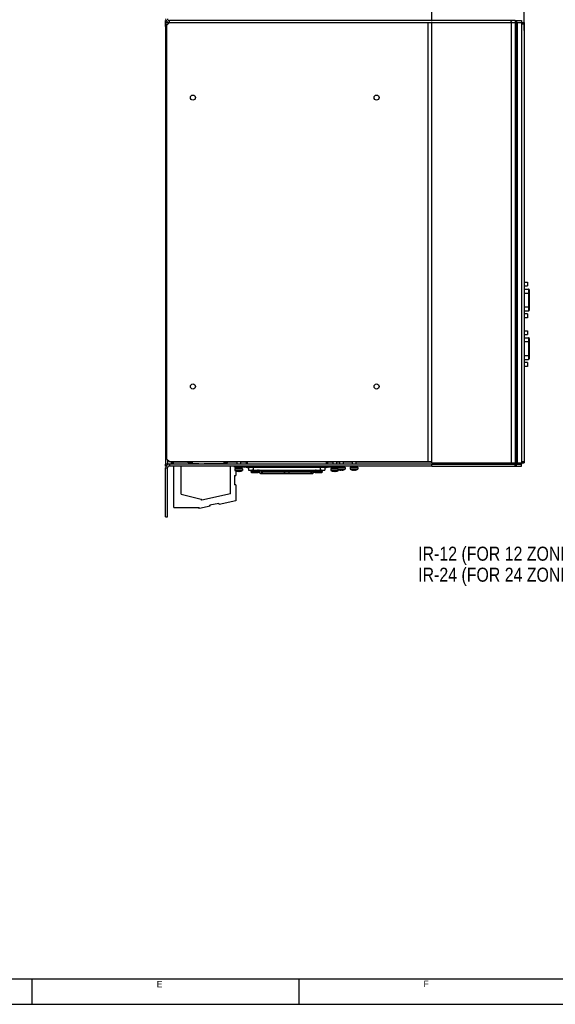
# Model space of a CAD drawing. Header units: millimetres. Extents: x 0 to 841, y 0 to 594.
# Tile 17 of 44: x 416 to 627, y 0 to 387. Entities that reach past the tile are written whole.
import ezdxf

# ---------------------------------------------------------------- set-up
doc = ezdxf.new("R2010")
doc.units = ezdxf.units.MM
doc.header["$LTSCALE"] = 46.255
doc.layers.get('0').update_dxf_attribs({"linetype": 'CONTINUOUS'})
doc.layers.add('3_ALL_AXES', color=7, linetype='CONTINUOUS')
doc.styles.get("Standard").update_dxf_attribs({"font": 'txt', "width": 0.85})
doc.styles.add('TEXTSTYLE_2', font='trium.ttf')
doc.dimstyles.new('DIMSTYLE_3', dxfattribs={"dimtxt": 6, "dimasz": 3.5, "dimexe": 1, "dimexo": 0.5, "dimgap": 1.5, "dimtad": 1, "dimdec": 4, "dimlfac": 2, "dimdsep": 46, "dimtxsty": 'STANDARD', "dimblk": '_FILLED', "dimblk1": '_FILLED', "dimblk2": '_FILLED', "dimcen": 0.09, "dimadec": 4, "dimazin": 2, "dimtp": 0.15, "dimtm": 0.15, "dimtfac": 1, "dimtdec": 4, "dimtofl": 0, "dimtmove": 0, "dimatfit": 3, "dimldrblk": '_FILLED', "dimfxl": 1, "dimtolj": 1, "dimarcsym": 0})

# ---------------------------------------------------------------- blocks, each defined once
blk = doc.blocks.new('_FILLED')
at = {"color": 0, "linetype": 'BYBLOCK'}
blk.add_solid([(0, 0), (-1, 0.14), (-1, -0.14)], dxfattribs=at)
blk = doc.blocks.new('*D10')
at = {"color": 2, "linetype": 'CONTINUOUS'}
for p, q in [((578.22, 386.24), (578.22, 403.79)), ((578.22, 402.79), (596.35, 402.79)), ((614.47, 402.79), (596.35, 402.79)), ((614.47, 382.64), (614.47, 403.79))]:
    blk.add_line(p, q, dxfattribs=at)
at = {"color": 2, "linetype": 'CONTINUOUS', "xscale": 3.5, "yscale": 3.5, "zscale": 3.5, "rotation": 180}
blk.add_blockref('_FILLED', (578.22, 402.79), dxfattribs=at)
at = {"color": 2, "linetype": 'CONTINUOUS', "xscale": 3.5, "yscale": 3.5, "zscale": 3.5}
blk.add_blockref('_FILLED', (614.47, 402.79), dxfattribs=at)
at = {"color": 2, "linetype": 'CONTINUOUS', "insert": (596.35, 410.29), "char_height": 6, "width": 25.7143, "attachment_point": 2, "line_spacing_factor": 0.9}
blk.add_mtext('72.5', dxfattribs=at)

msp = doc.modelspace()

# ---------------------------------------------------------------- linework, layer by layer
at = {"color": 7, "linetype": 'CONTINUOUS'}
for p, q in [((473.473195, 384.23903), (473.473195, 386.48903)), ((473.473195, 385.73903), (611.013195, 385.73903)), ((474.223195, 384.98903), (473.473195, 384.98903)), ((578.223195, 212.73903), (578.223195, 385.73903)), ((609.223195, 386.48903), (609.223195, 385.73903)), ((610.973195, 386.48903), (610.973195, 212.73903)), ((611.013195, 385.73903), (611.013195, 212.73903)), ((615.848195, 283.745853), (615.848195, 282.245853)), ((614.473195, 280.975853), (616.223195, 280.975853)), ((616.473195, 280.723738), (616.473195, 280.725853)), ((616.473195, 280.722), (616.473195, 272.772701)), ((614.473195, 272.515853), (616.223195, 272.515853)), ((615.848195, 271.245853), (615.848195, 269.745853)), ((615.848195, 264.645853), (615.848195, 263.145853)), ((614.473195, 261.875853), (616.223195, 261.875853)), ((616.473195, 261.623738), (616.473195, 261.625853)), ((616.473195, 261.622), (616.473195, 253.672701)), ((614.473195, 253.415853), (616.223195, 253.415853)), ((615.848195, 252.145853), (615.848195, 250.645853)), ((614.473195, 244.641687), (614.651712, 244.641695)), ((614.652309, 231.731695), (614.651712, 244.641695)), ((614.6519, 240.579195), (614.473195, 240.528324)), ((614.473195, 239.655061), (614.651945, 239.604195)), ((614.652076, 236.769195), (614.473195, 236.718274)), ((611.013195, 233.329331), (611.063195, 233.329331)), ((611.013195, 233.23903), (611.063195, 233.23903)), ((611.063195, 233.329331), (611.063195, 233.243302)), ((611.063195, 233.23903), (611.063195, 227.23903)), ((614.473195, 235.845111), (614.652121, 235.794195)), ((614.652309, 231.731695), (614.473195, 231.731687)), ((611.013195, 227.23903), (611.063195, 227.23903)), ((476.473195, 213.23903), (476.473195, 212.23903)), ((482.343195, 212.80903), (482.343195, 213.23903)), ((482.343195, 212.80903), (484.085395, 212.80903)), ((483.689395, 213.07303), (483.689395, 213.23903)), ((483.689395, 213.07303), (484.085395, 213.07303)), ((484.085395, 212.54503), (484.085395, 213.07303)), ((496.493395, 213.07303), (496.889395, 213.07303)), ((496.493395, 212.54503), (496.493395, 213.07303)), ((496.493395, 212.80903), (497.853195, 212.80903)), ((496.889395, 213.07303), (496.889395, 213.23903)), ((497.853195, 212.80903), (497.853195, 213.23903)), ((505.103195, 213.23903), (505.103195, 212.23903)), ((505.603195, 213.23903), (505.603195, 212.23903)), ((536.603195, 213.23903), (536.603195, 212.23903)), ((537.103195, 213.23903), (537.103195, 212.23903)), ((473.473195, 211.48903), (473.473195, 212.23903)), ((473.473195, 191.48903), (473.473195, 210.73903)), ((578.223195, 212.23903), (474.973195, 212.23903)), ((476.473195, 212.73903), (475.973195, 212.73903)), ((476.667195, 195.15403), (476.667195, 211.48903)), ((479.544595, 200.477197), (479.544595, 211.48903)), ((484.085395, 212.54503), (486.619795, 212.54503)), ((485.511195, 212.23903), (485.511195, 212.54503)), ((486.619795, 212.23903), (486.619795, 212.54503)), ((488.678995, 212.54503), (496.493395, 212.54503)), ((488.678995, 212.23903), (488.678995, 212.54503)), ((493.682171, 212.54503), (493.682171, 212.23903)), ((495.344619, 212.54503), (495.344619, 212.23903)), ((496.417695, 212.54503), (496.417695, 212.23903)), ((499.054195, 200.53303), (499.054195, 211.48903)), ((500.603195, 210.98903), (500.603195, 211.48903)), ((503.648195, 210.48903), (500.808195, 210.48903)), ((501.054195, 210.98903), (501.054195, 210.48903)), ((501.054195, 209.581648), (501.054195, 207.72703)), ((501.228195, 209.515922), (501.228195, 209.521171)), ((502.053195, 209.35899), (502.053195, 209.521171)), ((502.403195, 209.521171), (502.403195, 209.35899)), ((503.228195, 209.521171), (503.228195, 209.515922)), ((505.103195, 211.123228), (505.103195, 210.98903)), ((505.103195, 210.98903), (537.103195, 210.98903)), ((505.603195, 211.48903), (505.603195, 210.98903)), ((506.103195, 209.86403), (536.103195, 209.86403)), ((510.107399, 209.36403), (507.098991, 209.36403)), ((510.150493, 209.093926), (510.791124, 208.634685)), ((511.180319, 209.183083), (510.416907, 209.730343)), ((511.155692, 209.187656), (511.065728, 209.187656)), ((511.172024, 209.18903), (511.303404, 209.18903)), ((530.891357, 209.187656), (511.315033, 209.187656)), ((531.034366, 209.18903), (530.902986, 209.18903)), ((531.026071, 209.183083), (531.789483, 209.730343)), ((531.026277, 209.183231), (531.026167, 209.183144)), ((531.140662, 209.187656), (531.050698, 209.187656)), ((532.055897, 209.093926), (531.415266, 208.634685)), ((535.107399, 209.36403), (532.098991, 209.36403)), ((536.603195, 211.48903), (536.603195, 210.98903)), ((537.103195, 211.123228), (537.103195, 210.98903)), ((541.103195, 210.48903), (538.558195, 210.48903)), ((538.978195, 209.515922), (538.978195, 209.521171)), ((539.803195, 209.35899), (539.803195, 209.521171)), ((540.153195, 209.521171), (540.153195, 209.35899)), ((540.978195, 209.521171), (540.978195, 209.515922)), ((544.023195, 210.98903), (541.183195, 210.98903)), ((541.603195, 210.98903), (541.603195, 211.48903)), ((541.603195, 210.015922), (541.603195, 210.021171)), ((542.428195, 209.85899), (542.428195, 210.021171)), ((542.778195, 210.021171), (542.778195, 209.85899)), ((543.603195, 210.021171), (543.603195, 210.015922)), ((549.023195, 210.98903), (546.183195, 210.98903)), ((546.603195, 210.015922), (546.603195, 210.021171)), ((547.428195, 209.85899), (547.428195, 210.021171)), ((547.778195, 210.021171), (547.778195, 209.85899)), ((548.603195, 210.021171), (548.603195, 210.015922)), ((578.223195, 212.73903), (611.013195, 212.73903)), ((578.223195, 211.48903), (578.223195, 212.23903)), ((613.472234, 212.73903), (613.472768, 212.572363)), ((613.473195, 212.73903), (613.473195, 212.23903)), ((500.625195, 207.72703), (501.054195, 207.72703)), ((500.625195, 207.72703), (500.625195, 204.09703)), ((510.940541, 208.554112), (511.00585, 208.533267)), ((511.125012, 208.515404), (511.137632, 208.514308)), ((511.137632, 208.514308), (511.155671, 208.51403)), ((511.155692, 208.51403), (511.303404, 208.51403)), ((511.315033, 208.515404), (530.891357, 208.515404)), ((531.050698, 208.51403), (530.902986, 208.51403)), ((531.139535, 208.52102), (531.20054, 208.533267)), ((531.20054, 208.533267), (531.265849, 208.554112)), ((501.054195, 204.09703), (500.625195, 204.09703)), ((501.054195, 204.09703), (501.054195, 197.79403)), ((479.544595, 200.477197), (487.492383, 198.42103)), ((487.670073, 198.11326), (487.492383, 198.42103)), ((499.054195, 200.53303), (487.670073, 198.11326)), ((501.054195, 197.79403), (494.56511, 196.414732)), ((476.667195, 195.15403), (486.601929, 195.15403)), ((486.824043, 194.769318), (486.601929, 195.15403)), ((491.014435, 195.660013), (486.824043, 194.769318)), ((494.475916, 196.834358), (490.92524, 196.079638)), ((491.014435, 195.660013), (490.92524, 196.079638)), ((494.56511, 196.414732), (494.475916, 196.834358)), ((473.473195, 191.48903), (474.223195, 191.48903)), ((20, 10), (817.213985, 10)), ((421, 0), (421, 10))]:
    msp.add_line(p, q, dxfattribs=at)
at = {"color": 3, "linetype": 'CONTINUOUS'}
for p, q in [((473.674492, 386.48903), (473.473195, 386.48903)), ((473.473195, 384.23903), (473.473195, 212.23903)), ((473.973195, 384.23903), (473.473195, 384.23903)), ((474.973195, 385.73903), (473.973195, 384.73903)), ((473.973195, 214.23903), (473.973195, 384.73903)), ((610.973195, 386.48903), (474.973195, 386.48903)), ((473.973195, 214.23903), (474.973195, 213.23903)), ((474.973195, 213.23903), (578.223195, 213.23903)), ((475.973195, 212.23903), (475.973195, 213.23903)), ((474.973195, 212.23903), (473.473195, 212.23903)), ((473.674492, 211.48903), (473.473195, 211.48903)), ((474.223195, 191.48903), (474.223195, 210.73903)), ((578.223195, 211.48903), (474.973195, 211.48903)), ((504.603195, 210.98903), (500.603195, 210.98903)), ((505.603195, 210.73903), (505.603195, 210.98903)), ((506.103195, 210.73903), (505.603195, 210.73903)), ((536.603195, 210.73903), (536.103195, 210.73903)), ((536.603195, 210.73903), (536.603195, 210.98903)), ((541.183195, 210.98903), (537.603195, 210.98903)), ((612.723195, 212.23903), (612.723195, 212.73903))]:
    msp.add_line(p, q, dxfattribs=at)
at = {"color": 9, "linetype": 'CONTINUOUS'}
for p, q in [((474.973195, 385.73903), (474.973195, 386.48903)), ((576.723195, 213.23903), (576.723195, 385.73903)), ((609.504996, 386.077784), (609.202526, 385.758618)), ((609.473195, 212.73903), (609.473195, 385.73903)), ((614.473195, 279.475853), (616.473195, 279.475853)), ((616.223195, 280.975853), (616.223195, 272.515853)), ((614.473195, 274.015853), (616.473195, 274.015853)), ((614.473195, 260.375853), (616.473195, 260.375853)), ((616.223195, 261.875853), (616.223195, 253.415853)), ((614.473195, 254.915853), (616.473195, 254.915853)), ((474.223195, 213.98903), (474.223195, 212.23903)), ((475.723195, 213.23903), (475.723195, 212.23903)), ((473.473195, 210.73903), (474.223195, 210.73903)), ((474.973195, 212.23903), (474.973195, 211.48903)), ((503.728195, 210.40903), (500.728195, 210.40903)), ((503.728195, 209.786432), (500.728195, 209.786432)), ((503.686067, 209.715964), (500.770323, 209.715964)), ((504.603195, 210.98903), (504.603195, 211.48903)), ((510.207361, 209.261209), (506.999029, 209.261209)), ((535.207361, 209.261209), (531.999029, 209.261209)), ((537.603195, 210.98903), (537.603195, 211.48903)), ((541.103195, 210.40903), (538.478195, 210.40903)), ((541.478195, 209.786432), (538.478195, 209.786432)), ((541.436067, 209.715964), (538.520323, 209.715964)), ((544.103195, 210.90903), (541.103195, 210.90903)), ((544.103195, 210.286432), (541.103195, 210.286432)), ((544.061067, 210.215964), (541.145323, 210.215964)), ((549.103195, 210.90903), (546.103195, 210.90903)), ((549.103195, 210.286432), (546.103195, 210.286432)), ((549.061067, 210.215964), (546.145323, 210.215964)), ((611.973195, 212.73903), (611.973195, 212.322136))]:
    msp.add_line(p, q, dxfattribs=at)
at = {"color": 2, "linetype": 'CONTINUOUS'}
for p, q in [((614.473195, 283.745853), (615.848195, 283.745853)), ((614.473195, 282.245853), (615.848195, 282.245853)), ((615.848195, 271.245853), (614.473195, 271.245853)), ((615.848195, 269.745853), (614.473195, 269.745853)), ((614.473195, 264.645853), (615.848195, 264.645853)), ((614.473195, 263.145853), (615.848195, 263.145853)), ((615.848195, 252.145853), (614.473195, 252.145853)), ((615.848195, 250.645853), (614.473195, 250.645853)), ((526, 0), (526, 10)), ((0, 0), (841, 0))]:
    msp.add_line(p, q, dxfattribs=at)
at = {"color": 7, "linetype": 'CONTINUOUS'}
for points in [[(507.63247, 209.860789), (507.59214, 209.858493), (507.552513, 209.851629), (507.514185, 209.840228), (507.47775, 209.824327), (507.44377, 209.803977), (507.412632, 209.779502), (507.384668, 209.751492), (507.360082, 209.720423), (507.339016, 209.686585), (507.321803, 209.650431), (507.308808, 209.612467), (507.300362, 209.573013), (507.296904, 209.532517), (507.296845, 209.52653)], [(507.296845, 209.52653), (507.297064, 209.514995), (507.301174, 209.474935), (507.310128, 209.435976), (507.323499, 209.398547), (507.340441, 209.36403)], [(509.909545, 209.52653), (509.909486, 209.532517), (509.906028, 209.573013), (509.897582, 209.612467), (509.884587, 209.650431), (509.867374, 209.686585), (509.846308, 209.720423), (509.821722, 209.751492), (509.793758, 209.779502), (509.76262, 209.803977), (509.72864, 209.824327), (509.692205, 209.840228), (509.653877, 209.851629), (509.61425, 209.858493), (509.57392, 209.860789)], [(509.865949, 209.36403), (509.882891, 209.398547), (509.896263, 209.435976), (509.905216, 209.474935), (509.909326, 209.514995), (509.909545, 209.52653)], [(510.416907, 209.730343), (510.363826, 209.765369), (510.297133, 209.801568), (510.228512, 209.83065), (510.158577, 209.852487), (510.105911, 209.86403)], [(532.100479, 209.86403), (532.047813, 209.852487), (531.977878, 209.83065), (531.909257, 209.801568), (531.842564, 209.765369), (531.789483, 209.730343)], [(532.63247, 209.860789), (532.59214, 209.858493), (532.552513, 209.851629), (532.514185, 209.840228), (532.47775, 209.824327), (532.44377, 209.803977), (532.412632, 209.779502), (532.384668, 209.751492), (532.360082, 209.720423), (532.339016, 209.686585), (532.321803, 209.650431), (532.308808, 209.612467), (532.300362, 209.573013), (532.296904, 209.532517), (532.296845, 209.52653)], [(532.296845, 209.52653), (532.297064, 209.514995), (532.301174, 209.474935), (532.310128, 209.435976), (532.323499, 209.398547), (532.340441, 209.36403)], [(534.909545, 209.52653), (534.909486, 209.532517), (534.906028, 209.573013), (534.897582, 209.612467), (534.884587, 209.650431), (534.867374, 209.686585), (534.846308, 209.720423), (534.821722, 209.751492), (534.793758, 209.779502), (534.76262, 209.803977), (534.72864, 209.824327), (534.692205, 209.840228), (534.653877, 209.851629), (534.61425, 209.858493), (534.57392, 209.860789)], [(534.865949, 209.36403), (534.882891, 209.398547), (534.896263, 209.435976), (534.905216, 209.474935), (534.909326, 209.514995), (534.909545, 209.52653)], [(510.791124, 208.634685), (510.815201, 208.618212), (510.87675, 208.58248), (510.940541, 208.554112)], [(531.050719, 208.51403), (531.068758, 208.514308), (531.081378, 208.515404)], [(531.265849, 208.554112), (531.32964, 208.58248), (531.391189, 208.618212), (531.415266, 208.634685)]]:
    msp.add_lwpolyline(points, dxfattribs=at)
for centre, radius, start, end in [((474.973195, 387.23903), 1.5, 180, 270), ((616.223195, 280.725853), 0.25, 359.99991584, 90), ((616.223195, 272.765853), 0.25, 270, 0.00008416), ((616.223195, 261.625853), 0.25, 359.99991584, 90), ((616.223195, 253.665853), 0.25, 270, 0.00008416), ((474.973195, 210.73903), 1.5, 90, 180), ((500.808195, 210.40903), 0.08, 90, 180), ((500.808195, 209.786432), 0.08, 180, 241.74516344), ((502.228195, 212.428645), 3.074639, 251.01979809, 266.73711855), ((502.228195, 212.428645), 2.912736, 266.55553967, 273.44446033), ((502.228195, 212.428645), 3.074639, 273.26288145, 288.98020191), ((503.648195, 210.40903), 0.08, 0, 90), ((503.648195, 209.786432), 0.08, 298.25483656, 360), ((507.098989, 209.26403), 0.1, 90, 181.61639108), ((510.107401, 209.26403), 0.1, 358.38360892, 90), ((511.303375, 209.035075), 0.153955, 85.64408133, 89.98907245), ((530.903015, 209.035075), 0.153955, 90.01092755, 94.35591867), ((532.098989, 209.26403), 0.1, 90, 181.61639108), ((535.107401, 209.26403), 0.1, 358.38360892, 90), ((538.558195, 210.40903), 0.08, 90, 180), ((538.558195, 209.786432), 0.08, 180, 241.74516344), ((539.978195, 212.428645), 3.074639, 251.01979809, 266.73711855), ((539.978195, 212.428645), 2.912736, 266.55553967, 273.44446033), ((539.978195, 212.428645), 3.074639, 273.26288145, 288.98020191), ((541.183195, 210.90903), 0.08, 90, 180), ((541.183195, 210.286432), 0.08, 180, 241.74516344), ((541.398195, 209.786432), 0.08, 298.25483656, 360), ((542.603195, 212.928645), 3.074639, 251.01979809, 266.73711855), ((542.603195, 212.928645), 2.912736, 266.55553967, 273.44446033), ((542.603195, 212.928645), 3.074639, 273.26288145, 288.98020191), ((544.023195, 210.90903), 0.08, 0, 90), ((544.023195, 210.286432), 0.08, 298.25483656, 360), ((546.183195, 210.90903), 0.08, 90, 180), ((546.183195, 210.286432), 0.08, 180, 241.74516344), ((547.603195, 212.928645), 3.074639, 251.01979809, 266.73711855), ((547.603195, 212.928645), 2.912736, 266.55553967, 273.44446033), ((547.603195, 212.928645), 3.074639, 273.26288145, 288.98020191), ((549.023195, 210.90903), 0.08, 0, 90), ((549.023195, 210.286432), 0.08, 298.25483656, 360), ((483.427193, 212.239022), 130.046002, 0.00000358, 0.14686403), ((511.065673, 208.695364), 0.17996, 270.01760012, 279.92181607), ((511.064912, 208.699032), 0.183704, 279.95845599, 289.95668234), ((511.303375, 208.667985), 0.153955, 270.01092755, 274.35591867), ((530.903015, 208.667985), 0.153955, 265.64408133, 269.98907245), ((531.141478, 208.699032), 0.183704, 250.04331766, 260.04154401), ((531.140717, 208.695364), 0.17996, 260.07818393, 269.98239988)]:
    msp.add_arc(centre, radius, start, end, dxfattribs=at)
at = {"color": 3, "linetype": 'CONTINUOUS'}
for centre, radius, start, end in [((474.973195, 387.23903), 0.75, 180, 270), ((608.473195, 384.98903), 1.5, 30.02817454, 59.98097426), ((474.973195, 210.73903), 0.75, 90, 180), ((504.603195, 211.98903), 1, 270, 329.99360785), ((537.603195, 211.98903), 1, 210.00639215, 270)]:
    msp.add_arc(centre, radius, start, end, dxfattribs=at)
at = {"color": 9, "linetype": 'CONTINUOUS'}
for centre, radius, start, end in [((511.154971, 209.027854), 0.161211, 80.81589346, 82.96357159), ((531.051418, 209.027856), 0.161209, 97.0331462, 99.18468757), ((511.155649, 208.668418), 0.154388, 270.01573514, 275.12740281), ((531.050741, 208.668418), 0.154388, 264.87259719, 269.98426486)]:
    msp.add_arc(centre, radius, start, end, dxfattribs=at)
at = {"color": 7, "linetype": 'CONTINUOUS'}
for points in [[(509.671293, 209.847148), (509.660484, 209.853787), (509.649045, 209.859522), (509.637188, 209.86403)], [(532.569202, 209.86403), (532.557345, 209.859522), (532.545906, 209.853787), (532.535097, 209.847148)]]:
    msp.add_open_spline(points, degree=3, dxfattribs=at)
at = {"color": 9, "linetype": 'CONTINUOUS'}
for points, knots in [([(510.160352, 209.759092), (510.152606, 209.771378), (510.12104, 209.814824), (510.076418, 209.850076), (510.039719, 209.86403)], [0, 0, 0, 0, 0.2700295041, 1, 1, 1, 1]), ([(510.173387, 209.339091), (510.207168, 209.403438), (510.23343, 209.551559), (510.19849, 209.698604), (510.160352, 209.759092)], [0, 0, 0, 0, 0.5040490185, 1, 1, 1, 1]), ([(510.242129, 209.192989), (510.293763, 209.221615), (510.386745, 209.302657), (510.459135, 209.435342), (510.485037, 209.546948), (510.485601, 209.641228), (510.450497, 209.706264), (510.417254, 209.730095)], [0, 0, 0, 0, 0.276245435, 0.5612543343, 0.6924792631, 0.8086152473, 1, 1, 1, 1]), ([(510.899803, 208.609389), (510.961805, 208.616832), (511.053757, 208.668083), (511.148114, 208.764464), (511.205112, 208.856949), (511.240641, 208.953964), (511.252222, 209.047298), (511.233118, 209.128769), (511.19958, 209.169276), (511.180319, 209.183083)], [0, 0, 0, 0, 0.2483456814, 0.3915086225, 0.5369190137, 0.676006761, 0.8000742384, 0.9057491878, 1, 1, 1, 1]), ([(511.323973, 209.089761), (511.316705, 209.099789), (511.28739, 209.135604), (511.248562, 209.164463), (511.216988, 209.176925)], [0, 0, 0, 0, 0.267322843, 1, 1, 1, 1]), ([(511.323973, 208.613299), (511.347522, 208.645793), (511.392055, 208.744094), (511.401921, 208.91455), (511.359957, 209.040108), (511.323973, 209.089761)], [0, 0, 0, 0, 0.2405249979, 0.6324625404, 1, 1, 1, 1]), ([(520.042535, 209.187656), (520.074107, 209.187656), (520.142277, 209.168802), (520.219462, 209.089091), (520.268587, 208.978954), (520.281183, 208.894805), (520.281183, 208.85153)], [0, 0, 0, 0, 0.2095767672, 0.444008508, 0.7127438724, 1, 1, 1, 1]), ([(522.163855, 209.187656), (522.132283, 209.187656), (522.064113, 209.168802), (521.986928, 209.089091), (521.937803, 208.978954), (521.925207, 208.894805), (521.925207, 208.85153)], [0, 0, 0, 0, 0.2095767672, 0.444008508, 0.7127438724, 1, 1, 1, 1]), ([(530.882417, 208.613299), (530.858868, 208.645793), (530.814335, 208.744094), (530.804469, 208.91455), (530.846433, 209.040108), (530.882417, 209.089761)], [0, 0, 0, 0, 0.2405249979, 0.6324625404, 1, 1, 1, 1]), ([(530.882417, 209.089761), (530.889685, 209.099789), (530.919, 209.135604), (530.957828, 209.164463), (530.989402, 209.176925)], [0, 0, 0, 0, 0.267322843, 1, 1, 1, 1]), ([(531.306587, 208.609389), (531.244585, 208.616832), (531.152633, 208.668083), (531.058276, 208.764464), (531.001278, 208.856949), (530.965749, 208.953964), (530.954168, 209.047298), (530.973272, 209.128769), (531.00681, 209.169276), (531.026071, 209.183083)], [0, 0, 0, 0, 0.2483456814, 0.3915086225, 0.5369190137, 0.676006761, 0.8000742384, 0.9057491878, 1, 1, 1, 1]), ([(531.964261, 209.192989), (531.912627, 209.221615), (531.819645, 209.302657), (531.747255, 209.435342), (531.721353, 209.546948), (531.720789, 209.641228), (531.755893, 209.706264), (531.789136, 209.730095)], [0, 0, 0, 0, 0.276245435, 0.5612543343, 0.6924792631, 0.8086152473, 1, 1, 1, 1]), ([(532.033003, 209.339091), (531.999222, 209.403438), (531.97296, 209.551559), (532.0079, 209.698604), (532.046038, 209.759092)], [0, 0, 0, 0, 0.5040490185, 1, 1, 1, 1]), ([(532.046038, 209.759092), (532.053784, 209.771378), (532.08535, 209.814824), (532.129972, 209.850076), (532.166671, 209.86403)], [0, 0, 0, 0, 0.2700295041, 1, 1, 1, 1]), ([(510.791124, 208.634685), (510.809399, 208.621698), (510.839172, 208.610097), (510.869568, 208.608019), (510.877585, 208.608019)], [0, 0, 0, 0, 0.7366197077, 1, 1, 1, 1]), ([(511.169447, 208.514648), (511.183902, 208.515941), (511.245198, 208.530155), (511.295973, 208.574663), (511.323973, 208.613299)], [0, 0, 0, 0, 0.2332197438, 1, 1, 1, 1]), ([(520.281183, 208.85153), (520.281183, 208.808255), (520.268587, 208.724106), (520.219462, 208.613968), (520.142277, 208.534258), (520.074107, 208.515404), (520.042535, 208.515404)], [0, 0, 0, 0, 0.2872561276, 0.555991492, 0.7904232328, 1, 1, 1, 1]), ([(521.925207, 208.85153), (521.925207, 208.808255), (521.937803, 208.724106), (521.986928, 208.613968), (522.064113, 208.534258), (522.132283, 208.515404), (522.163855, 208.515404)], [0, 0, 0, 0, 0.2872561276, 0.555991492, 0.7904232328, 1, 1, 1, 1]), ([(531.036943, 208.514648), (531.022488, 208.515941), (530.961192, 208.530155), (530.910417, 208.574663), (530.882417, 208.613299)], [0, 0, 0, 0, 0.2332197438, 1, 1, 1, 1]), ([(531.415266, 208.634685), (531.396991, 208.621698), (531.367218, 208.610097), (531.336822, 208.608019), (531.328805, 208.608019)], [0, 0, 0, 0, 0.7366197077, 1, 1, 1, 1])]:
    msp.add_open_spline(points, degree=3, knots=knots, dxfattribs=at)
for points in [[(510.190175, 209.169329), (510.208108, 209.175694), (510.225486, 209.183763), (510.242129, 209.192989)], [(511.216988, 209.176925), (511.205312, 209.181533), (511.193094, 209.184996), (511.180702, 209.186998)], [(530.989402, 209.176925), (531.001078, 209.181533), (531.013295, 209.184995), (531.025687, 209.186998)], [(532.016215, 209.169329), (531.998282, 209.175694), (531.980904, 209.183763), (531.964261, 209.192989)], [(510.877585, 208.608019), (510.885005, 208.608019), (510.892436, 208.608504), (510.899803, 208.609389)], [(531.328805, 208.608019), (531.321385, 208.608019), (531.313954, 208.608504), (531.306587, 208.609389)]]:
    msp.add_open_spline(points, degree=3, dxfattribs=at)
at = {"color": 7, "linetype": 'CONTINUOUS'}
for points, knots in [([(511.065728, 209.187656), (511.097244, 209.187656), (511.140949, 209.1755), (511.176138, 209.151075), (511.184864, 209.143967)], [0, 0, 0, 0, 0.7368440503, 1, 1, 1, 1]), ([(511.315068, 208.514475), (511.378986, 208.519333), (511.511015, 208.622441), (511.5578, 208.85153), (511.511015, 209.080619), (511.378986, 209.183727), (511.315068, 209.188585)], [0, 0, 0, 0, 0.2219659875, 0.5, 0.7780340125, 1, 1, 1, 1]), ([(530.891322, 208.514475), (530.827404, 208.519333), (530.695375, 208.622441), (530.64859, 208.85153), (530.695375, 209.080619), (530.827404, 209.183727), (530.891322, 209.188585)], [0, 0, 0, 0, 0.2219659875, 0.5, 0.7780340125, 1, 1, 1, 1]), ([(531.140662, 209.187656), (531.109146, 209.187656), (531.065441, 209.1755), (531.030252, 209.151075), (531.021526, 209.143967)], [0, 0, 0, 0, 0.7368440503, 1, 1, 1, 1]), ([(511.065728, 208.515404), (511.039768, 208.515404), (511.004165, 208.523429), (510.973428, 208.540315), (510.965784, 208.545199)], [0, 0, 0, 0, 0.741047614, 1, 1, 1, 1]), ([(511.211025, 208.584115), (511.20501, 208.577442), (511.181018, 208.553333), (511.151138, 208.534894), (511.127612, 208.526359)], [0, 0, 0, 0, 0.2641528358, 1, 1, 1, 1]), ([(511.304376, 208.85153), (511.304376, 208.826107), (511.295963, 208.731168), (511.257931, 208.636155), (511.211025, 208.584115)], [0, 0, 0, 0, 0.2662618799, 1, 1, 1, 1]), ([(530.902014, 208.85153), (530.902014, 208.826107), (530.910427, 208.731168), (530.948459, 208.636155), (530.995365, 208.584115)], [0, 0, 0, 0, 0.2662618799, 1, 1, 1, 1]), ([(530.995365, 208.584115), (531.00138, 208.577442), (531.025372, 208.553333), (531.055252, 208.534894), (531.078778, 208.526359)], [0, 0, 0, 0, 0.2641528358, 1, 1, 1, 1]), ([(531.140662, 208.515404), (531.166622, 208.515404), (531.202225, 208.523429), (531.232962, 208.540315), (531.240606, 208.545199)], [0, 0, 0, 0, 0.741047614, 1, 1, 1, 1])]:
    msp.add_open_spline(points, degree=3, knots=knots, dxfattribs=at)
at = {"color": 3, "linetype": 'CONTINUOUS'}
msp.add_open_spline([(612.722714, 212.73903), (612.723035, 212.572363), (612.723195, 212.405697), (612.723195, 212.23903)], degree=3, dxfattribs=at)
at = {"layer": '3_ALL_AXES', "color": 3, "linetype": 'CONTINUOUS'}
for p, q in [((610.973195, 386.48903), (613.473195, 386.48903)), ((578.223195, 211.48903), (613.473195, 211.48903))]:
    msp.add_line(p, q, dxfattribs=at)
at = {"layer": '3_ALL_AXES', "color": 7, "linetype": 'CONTINUOUS'}
for p, q in [((611.013195, 385.73903), (614.473195, 385.73903)), ((611.473195, 385.73903), (611.473195, 212.339511)), ((611.723195, 385.73903), (611.723195, 212.73903)), ((613.473195, 386.48903), (613.473195, 212.73903)), ((614.473195, 385.73903), (614.473195, 212.73903)), ((611.013195, 379.860773), (611.063195, 379.860773)), ((611.063195, 379.860773), (611.063195, 375.741875)), ((611.013195, 378.75748), (611.063195, 378.75748)), ((611.013195, 376.872687), (611.063195, 376.872687)), ((611.013195, 375.741875), (611.063195, 375.741875)), ((501.478195, 213.23903), (501.478195, 212.23903)), ((502.978195, 213.23903), (502.978195, 212.23903)), ((539.228195, 213.23903), (539.228195, 212.23903)), ((540.728195, 213.23903), (540.728195, 212.23903)), ((541.853195, 213.23903), (541.853195, 212.23903)), ((543.353195, 213.23903), (543.353195, 212.23903)), ((546.853195, 213.23903), (546.853195, 212.23903)), ((548.353195, 213.23903), (548.353195, 212.23903)), ((500.728195, 210.40903), (500.728195, 209.786432)), ((501.478195, 210.98903), (501.478195, 210.48903)), ((502.978195, 210.98903), (502.978195, 210.48903)), ((503.728195, 210.40903), (503.728195, 209.786432)), ((506.103195, 210.98903), (506.103195, 209.86403)), ((507.298909, 208.969671), (509.907481, 208.969671)), ((511.172024, 209.18903), (531.034366, 209.18903)), ((532.298909, 208.969671), (534.907481, 208.969671)), ((536.103195, 210.98903), (536.103195, 209.86403)), ((538.478195, 210.40903), (538.478195, 209.786432)), ((539.228195, 210.98903), (539.228195, 210.48903)), ((540.728195, 210.98903), (540.728195, 210.48903)), ((541.103195, 210.90903), (541.103195, 210.286432)), ((541.478195, 210.062356), (541.478195, 209.786432)), ((541.853195, 211.48903), (541.853195, 210.98903)), ((543.353195, 211.48903), (543.353195, 210.98903)), ((544.103195, 210.90903), (544.103195, 210.286432)), ((546.103195, 210.90903), (546.103195, 210.286432)), ((546.853195, 211.48903), (546.853195, 210.98903)), ((548.353195, 211.48903), (548.353195, 210.98903)), ((549.103195, 210.90903), (549.103195, 210.286432)), ((578.223195, 212.23903), (613.473195, 212.23903)), ((610.973195, 211.48903), (610.973195, 212.23903)), ((611.013195, 212.73903), (614.473195, 212.73903)), ((613.473195, 211.48903), (613.473195, 212.23903))]:
    msp.add_line(p, q, dxfattribs=at)
at = {"layer": '3_ALL_AXES', "color": 9, "linetype": 'CONTINUOUS'}
for p, q in [((611.473195, 386.48903), (611.473195, 385.73903)), ((613.473195, 385.23903), (614.473195, 385.23903)), ((482.343195, 212.98903), (476.473195, 212.98903)), ((501.478195, 212.98903), (497.853195, 212.98903)), ((505.103195, 212.98903), (502.978195, 212.98903)), ((539.228195, 212.98903), (537.103195, 212.98903)), ((541.853195, 212.98903), (540.728195, 212.98903)), ((546.853195, 212.98903), (543.353195, 212.98903)), ((578.223195, 212.98903), (548.353195, 212.98903)), ((613.473195, 213.23903), (614.473195, 213.23903)), ((507.978195, 210.98903), (507.978195, 209.86403)), ((534.228195, 210.98903), (534.228195, 209.86403)), ((611.473195, 211.48903), (611.473195, 212.23903))]:
    msp.add_line(p, q, dxfattribs=at)
at = {"layer": '3_ALL_AXES', "color": 3, "linetype": 'CONTINUOUS'}
for centre in [(484.223195, 356.23903), (556.473195, 356.23903), (484.223195, 242.73903), (556.473195, 242.73903)]:
    msp.add_circle(centre, 1, dxfattribs=at)
at = {"layer": '3_ALL_AXES', "color": 7, "linetype": 'CONTINUOUS'}
for centre, radius, start, end in [((502.228195, 212.428645), 3.079615, 241.74516344, 251.05163783), ((502.228195, 212.428645), 3.079615, 288.94836217, 298.25483656), ((507.298909, 209.269671), 0.3, 181.61639108, 270), ((509.907481, 209.269671), 0.3, 270, 358.38360892), ((532.298909, 209.269671), 0.3, 181.61639108, 270), ((534.907481, 209.269671), 0.3, 270, 358.38360892), ((539.978195, 212.428645), 3.079615, 241.74516344, 251.05163783), ((539.978195, 212.428645), 3.079615, 288.94836217, 298.25483656), ((542.603195, 212.928645), 3.079615, 241.74516344, 251.05163783), ((542.603195, 212.928645), 3.079615, 288.94836217, 298.25483656), ((547.603195, 212.928645), 3.079615, 241.74516344, 251.05163783), ((547.603195, 212.928645), 3.079615, 288.94836217, 298.25483656), ((611.472303, 205.321696), 7.017815, 88.35637474, 89.99271477), ((611.463137, 204.98095), 7.358684, 87.59155928, 88.3611405), ((611.421591, 204.062672), 8.277896, 86.21818961, 87.5713402), ((611.333104, 202.678979), 9.664414, 85.66824051, 86.23579924), ((610.968179, 198.100157), 14.25773, 84.4823922, 85.59575357)]:
    msp.add_arc(centre, radius, start, end, dxfattribs=at)
msp.add_open_spline([(612.339083, 212.291827), (612.403909, 212.285653), (612.63518, 212.263138), (612.86709, 212.23903), (613.034445, 212.23903)], degree=3, knots=[0, 0, 0, 0, 0.280115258, 1, 1, 1, 1], dxfattribs=at)

# ---------------------------------------------------------------- texts
at = {"color": 2, "linetype": 'CONTINUOUS', "insert": (639.145993, 179.808252), "char_height": 5.5, "width": 125.32142857, "attachment_point": 3, "line_spacing_factor": 0.9}
msp.add_mtext('IR-12 (FOR 12 ZONES) \\PIR-24 (FOR 24 ZONES)', dxfattribs=at)
at = {"color": 2, "linetype": 'CONTINUOUS', "char_height": 2.5, "attachment_point": 2, "line_spacing_factor": 0.9, "style": 'TEXTSTYLE_2'}
for s, insert, width in [('E', (471.121321, 9.196912), 2.30555556), ('F', (575.941167, 9.27981), 2.11111111)]:
    msp.add_mtext(s, dxfattribs=dict(at, insert=insert, width=width))

# ---------------------------------------------------------------- dimensions: what is measured, and where the dimension line sits
at = {"color": 2, "linetype": 'CONTINUOUS'}
dim = msp.add_linear_dim(base=(614.473195, 402.793812), p1=(578.223195, 385.73903), p2=(614.473195, 382.13903), dimstyle='DIMSTYLE_3', dxfattribs=at)
dim.commit()
dim.dimension.update_dxf_attribs({"geometry": '*D10', "text_midpoint": (595.49106, 402.793812), "dimtype": 160})

doc.saveas('drawing.dxf')
